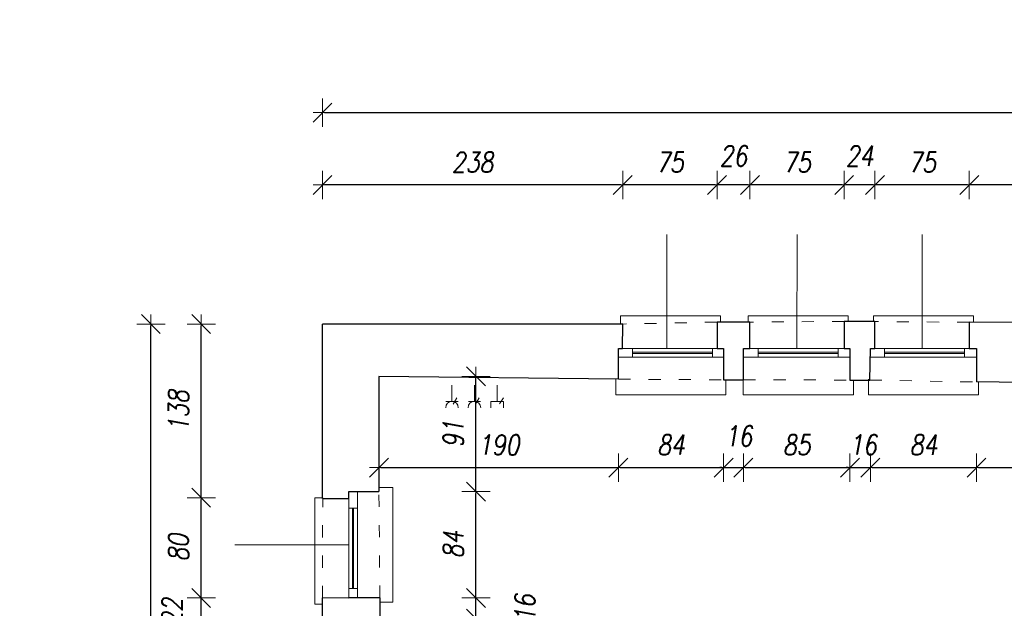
# Model space of a CAD drawing. Header units: millimetres. Extents: x -58431 to 28973, y -32170 to 9431.
# Tile 13 of 54: x -58431 to -50613, y -3993 to 676. Entities that reach past the tile are written whole.
import ezdxf

# ---------------------------------------------------------------- set-up
doc = ezdxf.new("R2010")
doc.units = ezdxf.units.MM
doc.header["$LTSCALE"] = 8
doc.linetypes.add('ACAD_ISO03W100', pattern=[30, 12, -18])
doc.layers.get('Defpoints').update_dxf_attribs({"lineweight": 0})
for name, color, linetype, lineweight in [('A_DIMEN', 7, 'Continuous', 0), ('BAM_OPISY POWIERZCHNI', 40, 'Continuous', 0), ('instalacje', 6, 'Continuous', 0), ('piętro_dzwi i okna', 3, 'Continuous', 0), ('piętro_parapet', 6, 'Continuous', 0), ('piętro_podciąg', 2, 'ACAD_ISO03W100', 0), ('piętro_rzut', 7, 'Continuous', 30), ('piętro_widok', 4, 'Continuous', 0), ('RZUT_wymiarowanie', 2, 'Continuous', 0), ('wymiarowanie', 4, 'Continuous', 0)]:
    doc.layers.add(name, color=color, linetype=linetype, lineweight=lineweight)
doc.styles.add('ROMANS1', font='romans.shx', dxfattribs={"width": 0.8, "oblique": 10})
doc.dimstyles.new('NARCH100', dxfattribs={"dimscale": 100, "dimtxt": 1.6, "dimasz": 0.15, "dimexe": 0, "dimexo": 0, "dimgap": 1, "dimtad": 1, "dimdec": 0, "dimlfac": 0.1, "dimrnd": 1, "dimdsep": 46, "dimtxsty": 'ROMANS1', "dimblk": 'wym', "dimcen": -1.5, "dimse1": 1, "dimse2": 1, "dimclrd": 4, "dimclre": 4, "dimclrt": 3, "dimadec": 0, "dimazin": 0, "dimtfac": 0.04, "dimtdec": 0, "dimtmove": 2, "dimatfit": 3, "dimldrblk": 'wym', "dimfxl": 0, "dimtolj": 1, "dimarcsym": 0})

# ---------------------------------------------------------------- blocks, each defined once
blk = doc.blocks.new('wym')
at = {"layer": 'A_DIMEN', "color": 4, "ltscale": 100}
for p, q in [((0, -7.5), (0, 7.5)), ((-5, -5), (5, 5)), ((-5, 0), (5, 0))]:
    blk.add_line(p, q, dxfattribs=at)
blk = doc.blocks.new('*D173')
at = {"layer": 'Defpoints', "color": 0, "transparency": 16777216}
for p in [(-50891.2, -634.4), (-50891.2, -1723.7), (-48768, -1732.2)]:
    blk.add_point(p, dxfattribs=at)
at = {"layer": 'piętro_widok', "color": 4, "lineweight": -2, "transparency": 16777216}
blk.add_line((-48783, -634.4), (-50876.2, -634.4), dxfattribs=at)
at = {"layer": 'piętro_widok', "color": 4, "lineweight": -2, "transparency": 16777216, "xscale": 15, "yscale": 15, "zscale": 15}
for p, rotation in [((-50891.2, -634.4), 179.9999999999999), ((-48768, -634.4), 359.9999999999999)]:
    blk.add_blockref('wym', p, dxfattribs=dict(at, rotation=rotation))
at = {"layer": 'piętro_widok', "color": 3, "transparency": 16777216, "insert": (-49829.6, -454.4), "char_height": 160, "attachment_point": 5, "style": 'ROMANS1'}
blk.add_mtext('\\A1;212', dxfattribs=at)
blk = doc.blocks.new('*D174')
at = {"layer": 'Defpoints', "color": 0, "transparency": 16777216}
for p in [(-51639.8, -634.4), (-51639.8, -1717.1), (-50891.2, -1723.7)]:
    blk.add_point(p, dxfattribs=at)
at = {"layer": 'piętro_widok', "color": 4, "lineweight": -2, "transparency": 16777216}
blk.add_line((-50906.2, -634.4), (-51624.8, -634.4), dxfattribs=at)
at = {"layer": 'piętro_widok', "color": 4, "lineweight": -2, "transparency": 16777216, "xscale": 15, "yscale": 15, "zscale": 15}
for p, rotation in [((-51639.8, -634.4), 179.9999999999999), ((-50891.2, -634.4), 359.9999999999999)]:
    blk.add_blockref('wym', p, dxfattribs=dict(at, rotation=rotation))
at = {"layer": 'piętro_widok', "color": 3, "transparency": 16777216, "insert": (-51265.5, -454.4), "char_height": 160, "attachment_point": 5, "style": 'ROMANS1'}
blk.add_mtext('\\A1;75', dxfattribs=at)
blk = doc.blocks.new('*D175')
at = {"layer": 'Defpoints', "color": 0, "transparency": 16777216}
for p in [(-51884.1, -634.4), (-51639.8, -1717.1), (-51884.1, -1722.5)]:
    blk.add_point(p, dxfattribs=at)
at = {"layer": 'piętro_widok', "color": 4, "lineweight": -2, "transparency": 16777216}
blk.add_line((-51654.8, -634.4), (-51869.1, -634.4), dxfattribs=at)
at = {"layer": 'piętro_widok', "color": 4, "lineweight": -2, "transparency": 16777216, "xscale": 15, "yscale": 15, "zscale": 15}
for p, rotation in [((-51884.1, -634.4), 179.9999999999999), ((-51639.8, -634.4), 359.9999999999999)]:
    blk.add_blockref('wym', p, dxfattribs=dict(at, rotation=rotation))
at = {"layer": 'piętro_widok', "color": 3, "transparency": 16777216, "insert": (-51761.9, -404.4), "char_height": 160, "attachment_point": 5, "style": 'ROMANS1'}
blk.add_mtext('\\A1;24', dxfattribs=at)
blk = doc.blocks.new('*D176')
at = {"layer": 'Defpoints', "color": 0, "transparency": 16777216}
for p in [(-52632.7, -634.4), (-52632.7, -1722.5), (-51884.1, -1722.5)]:
    blk.add_point(p, dxfattribs=at)
at = {"layer": 'piętro_widok', "color": 4, "lineweight": -2, "transparency": 16777216}
blk.add_line((-51899.1, -634.4), (-52617.7, -634.4), dxfattribs=at)
at = {"layer": 'piętro_widok', "color": 4, "lineweight": -2, "transparency": 16777216, "xscale": 15, "yscale": 15, "zscale": 15}
for p, rotation in [((-52632.7, -634.4), 179.9999999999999), ((-51884.1, -634.4), 359.9999999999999)]:
    blk.add_blockref('wym', p, dxfattribs=dict(at, rotation=rotation))
at = {"layer": 'piętro_widok', "color": 3, "transparency": 16777216, "insert": (-52258.4, -454.4), "char_height": 160, "attachment_point": 5, "style": 'ROMANS1'}
blk.add_mtext('\\A1;75', dxfattribs=at)
blk = doc.blocks.new('*D177')
at = {"layer": 'Defpoints', "color": 0, "transparency": 16777216}
for p in [(-52894.2, -634.4), (-52894.2, -1722.5), (-52632.7, -1722.5)]:
    blk.add_point(p, dxfattribs=at)
at = {"layer": 'piętro_widok', "color": 4, "lineweight": -2, "transparency": 16777216}
blk.add_line((-52647.7, -634.4), (-52879.2, -634.4), dxfattribs=at)
at = {"layer": 'piętro_widok', "color": 4, "lineweight": -2, "transparency": 16777216, "xscale": 15, "yscale": 15, "zscale": 15}
for p, rotation in [((-52894.2, -634.4), 179.9999999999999), ((-52632.7, -634.4), 359.9999999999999)]:
    blk.add_blockref('wym', p, dxfattribs=dict(at, rotation=rotation))
at = {"layer": 'piętro_widok', "color": 3, "transparency": 16777216, "insert": (-52763.4, -404.4), "char_height": 160, "attachment_point": 5, "style": 'ROMANS1'}
blk.add_mtext('\\A1;26', dxfattribs=at)
blk = doc.blocks.new('*D178')
at = {"layer": 'Defpoints', "color": 0, "transparency": 16777216}
for p in [(-53642.8, -634.4), (-53642.8, -1738.3), (-52894.2, -1722.5)]:
    blk.add_point(p, dxfattribs=at)
at = {"layer": 'piętro_widok', "color": 4, "lineweight": -2, "transparency": 16777216}
blk.add_line((-52909.2, -634.4), (-53627.8, -634.4), dxfattribs=at)
at = {"layer": 'piętro_widok', "color": 4, "lineweight": -2, "transparency": 16777216, "xscale": 15, "yscale": 15, "zscale": 15}
for p, rotation in [((-53642.8, -634.4), 179.9999999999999), ((-52894.2, -634.4), 359.9999999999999)]:
    blk.add_blockref('wym', p, dxfattribs=dict(at, rotation=rotation))
at = {"layer": 'piętro_widok', "color": 3, "transparency": 16777216, "insert": (-53268.5, -454.4), "char_height": 160, "attachment_point": 5, "style": 'ROMANS1'}
blk.add_mtext('\\A1;75', dxfattribs=at)
blk = doc.blocks.new('*D179')
at = {"layer": 'Defpoints', "color": 0, "transparency": 16777216}
for p in [(-56027, -634.4), (-56027, -1738.3), (-53642.8, -1738.3)]:
    blk.add_point(p, dxfattribs=at)
at = {"layer": 'piętro_widok', "color": 4, "lineweight": -2, "transparency": 16777216}
blk.add_line((-53657.8, -634.4), (-56012, -634.4), dxfattribs=at)
at = {"layer": 'piętro_widok', "color": 4, "lineweight": -2, "transparency": 16777216, "xscale": 15, "yscale": 15, "zscale": 15}
for p, rotation in [((-56027, -634.4), 179.9999999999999), ((-53642.8, -634.4), 359.9999999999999)]:
    blk.add_blockref('wym', p, dxfattribs=dict(at, rotation=rotation))
at = {"layer": 'piętro_widok', "color": 3, "transparency": 16777216, "insert": (-54834.9, -454.4), "char_height": 160, "attachment_point": 5, "style": 'ROMANS1'}
blk.add_mtext('\\A1;238', dxfattribs=at)
blk = doc.blocks.new('*D371')
at = {"layer": 'Defpoints', "color": 0, "transparency": 16777216}
for p in [(-55748.8, -3911.1), (-54808.6, -3911.1), (-55748.8, -4075.7)]:
    blk.add_point(p, dxfattribs=at)
at = {"layer": 'RZUT_wymiarowanie', "color": 4, "lineweight": -2, "transparency": 16777216}
for p, q in [((-54808.6, -3896.1), (-54808.6, -3881.1)), ((-54808.6, -4075.7), (-54808.6, -3911.1)), ((-54808.6, -4090.7), (-54808.6, -4105.7))]:
    blk.add_line(p, q, dxfattribs=at)
at = {"layer": 'RZUT_wymiarowanie', "color": 4, "lineweight": -2, "transparency": 16777216, "xscale": 15, "yscale": 15, "zscale": 15}
for p, rotation in [((-54808.6, -3911.1), 270), ((-54808.6, -4075.7), 90)]:
    blk.add_blockref('wym', p, dxfattribs=dict(at, rotation=rotation))
at = {"layer": 'RZUT_wymiarowanie', "color": 3, "transparency": 16777216, "insert": (-54418.6, -3993.4), "char_height": 160, "attachment_point": 5, "rotation": 90, "style": 'ROMANS1'}
blk.add_mtext('\\A1;16', dxfattribs=at)
blk = doc.blocks.new('*D372')
at = {"layer": 'Defpoints', "color": 0, "transparency": 16777216}
for p in [(-55748.8, -3067.5), (-54808.6, -3067.5), (-55748.8, -3911.1)]:
    blk.add_point(p, dxfattribs=at)
at = {"layer": 'RZUT_wymiarowanie', "color": 4, "lineweight": -2, "transparency": 16777216}
blk.add_line((-54808.6, -3896.1), (-54808.6, -3082.5), dxfattribs=at)
at = {"layer": 'RZUT_wymiarowanie', "color": 4, "lineweight": -2, "transparency": 16777216, "xscale": 15, "yscale": 15, "zscale": 15}
for p, rotation in [((-54808.6, -3067.5), 90), ((-54808.6, -3911.1), 270)]:
    blk.add_blockref('wym', p, dxfattribs=dict(at, rotation=rotation))
at = {"layer": 'RZUT_wymiarowanie', "color": 3, "transparency": 16777216, "insert": (-54988.6, -3489.3), "char_height": 160, "attachment_point": 5, "rotation": 90, "style": 'ROMANS1'}
blk.add_mtext('\\A1;84', dxfattribs=at)
blk = doc.blocks.new('*D373')
at = {"layer": 'Defpoints', "color": 0, "transparency": 16777216}
for p in [(-55578.6, -2153.2), (-54808.6, -2153.2), (-55748.8, -3067.5)]:
    blk.add_point(p, dxfattribs=at)
at = {"layer": 'RZUT_wymiarowanie', "color": 4, "lineweight": -2, "transparency": 16777216}
blk.add_line((-54808.6, -3052.5), (-54808.6, -2168.2), dxfattribs=at)
at = {"layer": 'RZUT_wymiarowanie', "color": 4, "lineweight": -2, "transparency": 16777216, "xscale": 15, "yscale": 15, "zscale": 15}
for p, rotation in [((-54808.6, -2153.2), 90), ((-54808.6, -3067.5), 270)]:
    blk.add_blockref('wym', p, dxfattribs=dict(at, rotation=rotation))
at = {"layer": 'RZUT_wymiarowanie', "color": 3, "transparency": 16777216, "insert": (-54988.6, -2610.3), "char_height": 160, "attachment_point": 5, "rotation": 90, "style": 'ROMANS1'}
blk.add_mtext('\\A1;91', dxfattribs=at)
blk = doc.blocks.new('*D542')
at = {"layer": 'BAM_OPISY POWIERZCHNI', "color": 4, "lineweight": -2, "transparency": 16777216}
blk.add_line((-56012, -61), (-1471.7, -61), dxfattribs=at)
at = {"layer": 'Defpoints', "color": 0, "transparency": 16777216}
for p in [(-1456.7, -61), (-1456.7, -1693.8), (-56027, -1738.3)]:
    blk.add_point(p, dxfattribs=at)
at = {"layer": 'BAM_OPISY POWIERZCHNI', "color": 4, "lineweight": -2, "transparency": 16777216, "xscale": 15, "yscale": 15, "zscale": 15, "rotation": 179.9999999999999}
blk.add_blockref('wym', (-56027, -61), dxfattribs=at)
at = {"layer": 'BAM_OPISY POWIERZCHNI', "color": 4, "lineweight": -2, "transparency": 16777216, "xscale": 15, "yscale": 15, "zscale": 15}
blk.add_blockref('wym', (-1456.7, -61), dxfattribs=at)
at = {"layer": 'BAM_OPISY POWIERZCHNI', "color": 3, "transparency": 16777216, "insert": (-28741.9, 119), "char_height": 160, "attachment_point": 5, "style": 'ROMANS1'}
blk.add_mtext('\\A1;5457', dxfattribs=at)
blk = doc.blocks.new('*D597')
at = {"layer": 'BAM_OPISY POWIERZCHNI', "color": 4, "lineweight": -2, "transparency": 16777216}
blk.add_line((-55563.6, -2877.1), (-53692.2, -2877.1), dxfattribs=at)
at = {"layer": 'Defpoints', "color": 0, "transparency": 16777216}
for p in [(-55578.6, -2153.2), (-53677.2, -2175.5), (-53677.2, -2877.1)]:
    blk.add_point(p, dxfattribs=at)
at = {"layer": 'BAM_OPISY POWIERZCHNI', "color": 4, "lineweight": -2, "transparency": 16777216, "xscale": 15, "yscale": 15, "zscale": 15, "rotation": 179.9999999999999}
blk.add_blockref('wym', (-55578.6, -2877.1), dxfattribs=at)
at = {"layer": 'BAM_OPISY POWIERZCHNI', "color": 4, "lineweight": -2, "transparency": 16777216, "xscale": 15, "yscale": 15, "zscale": 15}
blk.add_blockref('wym', (-53677.2, -2877.1), dxfattribs=at)
at = {"layer": 'BAM_OPISY POWIERZCHNI', "color": 3, "transparency": 16777216, "insert": (-54627.9, -2697.1), "char_height": 160, "attachment_point": 5, "style": 'ROMANS1'}
blk.add_mtext('\\A1;190', dxfattribs=at)
blk = doc.blocks.new('*D598')
at = {"layer": 'BAM_OPISY POWIERZCHNI', "color": 4, "lineweight": -2, "transparency": 16777216}
blk.add_line((-53662.2, -2877.1), (-52856.5, -2877.1), dxfattribs=at)
at = {"layer": 'Defpoints', "color": 0, "transparency": 16777216}
for p in [(-53677.2, -2175.5), (-52841.5, -2180.6), (-52841.5, -2877.1)]:
    blk.add_point(p, dxfattribs=at)
at = {"layer": 'BAM_OPISY POWIERZCHNI', "color": 4, "lineweight": -2, "transparency": 16777216, "xscale": 15, "yscale": 15, "zscale": 15, "rotation": 179.9999999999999}
blk.add_blockref('wym', (-53677.2, -2877.1), dxfattribs=at)
at = {"layer": 'BAM_OPISY POWIERZCHNI', "color": 4, "lineweight": -2, "transparency": 16777216, "xscale": 15, "yscale": 15, "zscale": 15}
blk.add_blockref('wym', (-52841.5, -2877.1), dxfattribs=at)
at = {"layer": 'BAM_OPISY POWIERZCHNI', "color": 3, "transparency": 16777216, "insert": (-53259.4, -2697.1), "char_height": 160, "attachment_point": 5, "style": 'ROMANS1'}
blk.add_mtext('\\A1;84', dxfattribs=at)
blk = doc.blocks.new('*D599')
at = {"layer": 'BAM_OPISY POWIERZCHNI', "color": 4, "lineweight": -2, "transparency": 16777216}
for p, q in [((-52856.5, -2877.1), (-52871.5, -2877.1)), ((-52841.5, -2877.1), (-52684.6, -2877.1)), ((-52669.6, -2877.1), (-52654.6, -2877.1))]:
    blk.add_line(p, q, dxfattribs=at)
at = {"layer": 'Defpoints', "color": 0, "transparency": 16777216}
for p in [(-52841.5, -2180.6), (-52684.6, -2180.3), (-52684.6, -2877.1)]:
    blk.add_point(p, dxfattribs=at)
at = {"layer": 'BAM_OPISY POWIERZCHNI', "color": 4, "lineweight": -2, "transparency": 16777216, "xscale": 15, "yscale": 15, "zscale": 15}
for p, rotation in [((-52841.5, -2877.1), 359.9999999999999), ((-52684.6, -2877.1), 179.9999999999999)]:
    blk.add_blockref('wym', p, dxfattribs=dict(at, rotation=rotation))
at = {"layer": 'BAM_OPISY POWIERZCHNI', "color": 3, "transparency": 16777216, "insert": (-52723.1, -2626.6), "char_height": 160, "attachment_point": 5, "style": 'ROMANS1'}
blk.add_mtext('\\A1;16', dxfattribs=at)
blk = doc.blocks.new('*D600')
at = {"layer": 'BAM_OPISY POWIERZCHNI', "color": 4, "lineweight": -2, "transparency": 16777216}
blk.add_line((-52669.6, -2877.1), (-51853.4, -2877.1), dxfattribs=at)
at = {"layer": 'Defpoints', "color": 0, "transparency": 16777216}
for p in [(-51838.4, -2002), (-52684.6, -2180.3), (-51838.4, -2877.1)]:
    blk.add_point(p, dxfattribs=at)
at = {"layer": 'BAM_OPISY POWIERZCHNI', "color": 4, "lineweight": -2, "transparency": 16777216, "xscale": 15, "yscale": 15, "zscale": 15, "rotation": 179.9999999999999}
blk.add_blockref('wym', (-52684.6, -2877.1), dxfattribs=at)
at = {"layer": 'BAM_OPISY POWIERZCHNI', "color": 4, "lineweight": -2, "transparency": 16777216, "xscale": 15, "yscale": 15, "zscale": 15}
blk.add_blockref('wym', (-51838.4, -2877.1), dxfattribs=at)
at = {"layer": 'BAM_OPISY POWIERZCHNI', "color": 3, "transparency": 16777216, "insert": (-52261.5, -2697.1), "char_height": 160, "attachment_point": 5, "style": 'ROMANS1'}
blk.add_mtext('\\A1;85', dxfattribs=at)
blk = doc.blocks.new('*D601')
at = {"layer": 'BAM_OPISY POWIERZCHNI', "color": 4, "lineweight": -2, "transparency": 16777216}
for p, q in [((-51853.4, -2877.1), (-51868.4, -2877.1)), ((-51838.4, -2877.1), (-51676, -2877.1)), ((-51661, -2877.1), (-51646, -2877.1))]:
    blk.add_line(p, q, dxfattribs=at)
at = {"layer": 'Defpoints', "color": 0, "transparency": 16777216}
for p in [(-51838.4, -2002), (-51676, -2002), (-51676, -2877.1)]:
    blk.add_point(p, dxfattribs=at)
at = {"layer": 'BAM_OPISY POWIERZCHNI', "color": 4, "lineweight": -2, "transparency": 16777216, "xscale": 15, "yscale": 15, "zscale": 15}
for p, rotation in [((-51838.4, -2877.1), 359.9999999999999), ((-51676, -2877.1), 179.9999999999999)]:
    blk.add_blockref('wym', p, dxfattribs=dict(at, rotation=rotation))
at = {"layer": 'BAM_OPISY POWIERZCHNI', "color": 3, "transparency": 16777216, "insert": (-51734.5, -2696.8), "char_height": 160, "attachment_point": 5, "style": 'ROMANS1'}
blk.add_mtext('\\A1;16', dxfattribs=at)
blk = doc.blocks.new('*D602')
at = {"layer": 'BAM_OPISY POWIERZCHNI', "color": 4, "lineweight": -2, "transparency": 16777216}
blk.add_line((-51661, -2877.1), (-50848.9, -2877.1), dxfattribs=at)
at = {"layer": 'Defpoints', "color": 0, "transparency": 16777216}
for p in [(-51676, -2002), (-50833.9, -2002), (-50833.9, -2877.1)]:
    blk.add_point(p, dxfattribs=at)
at = {"layer": 'BAM_OPISY POWIERZCHNI', "color": 4, "lineweight": -2, "transparency": 16777216, "xscale": 15, "yscale": 15, "zscale": 15, "rotation": 179.9999999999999}
blk.add_blockref('wym', (-51676, -2877.1), dxfattribs=at)
at = {"layer": 'BAM_OPISY POWIERZCHNI', "color": 4, "lineweight": -2, "transparency": 16777216, "xscale": 15, "yscale": 15, "zscale": 15}
blk.add_blockref('wym', (-50833.9, -2877.1), dxfattribs=at)
at = {"layer": 'BAM_OPISY POWIERZCHNI', "color": 3, "transparency": 16777216, "insert": (-51255, -2697.1), "char_height": 160, "attachment_point": 5, "style": 'ROMANS1'}
blk.add_mtext('\\A1;84', dxfattribs=at)
blk = doc.blocks.new('*D547')
at = {"layer": 'BAM_OPISY POWIERZCHNI', "color": 4, "lineweight": -2, "transparency": 16777216}
blk.add_line((-50818.9, -2877.1), (-49947.5, -2877.1), dxfattribs=at)
at = {"layer": 'Defpoints', "color": 0, "transparency": 16777216}
for p in [(-50833.9, -2002), (-49932.5, -2209.2), (-49932.5, -2877.1)]:
    blk.add_point(p, dxfattribs=at)
at = {"layer": 'BAM_OPISY POWIERZCHNI', "color": 4, "lineweight": -2, "transparency": 16777216, "xscale": 15, "yscale": 15, "zscale": 15, "rotation": 179.9999999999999}
blk.add_blockref('wym', (-50833.9, -2877.1), dxfattribs=at)
at = {"layer": 'BAM_OPISY POWIERZCHNI', "color": 4, "lineweight": -2, "transparency": 16777216, "xscale": 15, "yscale": 15, "zscale": 15}
blk.add_blockref('wym', (-49932.5, -2877.1), dxfattribs=at)
at = {"layer": 'BAM_OPISY POWIERZCHNI', "color": 3, "transparency": 16777216, "insert": (-50383.2, -2697.1), "char_height": 160, "attachment_point": 5, "style": 'ROMANS1'}
blk.add_mtext('\\A1;90', dxfattribs=at)
blk = doc.blocks.new('*D847')
at = {"layer": 'BAM_OPISY POWIERZCHNI', "color": 4, "lineweight": -2, "transparency": 16777216}
for p, q in [((-56990, -3896.2), (-56990, -3881.2)), ((-56990, -4132.9), (-56990, -3911.2)), ((-56990, -4147.9), (-56990, -4162.9))]:
    blk.add_line(p, q, dxfattribs=at)
at = {"layer": 'Defpoints', "color": 0, "transparency": 16777216}
for p in [(-56990, -3911.2), (-56028.2, -3911.2), (-56028.2, -4132.9)]:
    blk.add_point(p, dxfattribs=at)
at = {"layer": 'BAM_OPISY POWIERZCHNI', "color": 4, "lineweight": -2, "transparency": 16777216, "xscale": 15, "yscale": 15, "zscale": 15}
for p, rotation in [((-56990, -3911.2), 270), ((-56990, -4132.9), 90)]:
    blk.add_blockref('wym', p, dxfattribs=dict(at, rotation=rotation))
at = {"layer": 'BAM_OPISY POWIERZCHNI', "color": 3, "transparency": 16777216, "insert": (-57220, -4022), "char_height": 160, "attachment_point": 5, "rotation": 90, "style": 'ROMANS1'}
blk.add_mtext('\\A1;22', dxfattribs=at)
blk = doc.blocks.new('*D848')
at = {"layer": 'BAM_OPISY POWIERZCHNI', "color": 4, "lineweight": -2, "transparency": 16777216}
blk.add_line((-56990, -3896.2), (-56990, -3131.1), dxfattribs=at)
at = {"layer": 'Defpoints', "color": 0, "transparency": 16777216}
for p in [(-56990, -3116.1), (-56024.7, -3116.1), (-56028.2, -3911.2)]:
    blk.add_point(p, dxfattribs=at)
at = {"layer": 'BAM_OPISY POWIERZCHNI', "color": 4, "lineweight": -2, "transparency": 16777216, "xscale": 15, "yscale": 15, "zscale": 15}
for p, rotation in [((-56990, -3116.1), 90), ((-56990, -3911.2), 270)]:
    blk.add_blockref('wym', p, dxfattribs=dict(at, rotation=rotation))
at = {"layer": 'BAM_OPISY POWIERZCHNI', "color": 3, "transparency": 16777216, "insert": (-57170, -3513.7), "char_height": 160, "attachment_point": 5, "rotation": 90, "style": 'ROMANS1'}
blk.add_mtext('\\A1;80', dxfattribs=at)
blk = doc.blocks.new('*D849')
at = {"layer": 'BAM_OPISY POWIERZCHNI', "color": 4, "lineweight": -2, "transparency": 16777216}
blk.add_line((-56990, -3101.1), (-56990, -1753.3), dxfattribs=at)
at = {"layer": 'Defpoints', "color": 0, "transparency": 16777216}
for p in [(-56990, -1738.3), (-56027, -1738.3), (-56024.7, -3116.1)]:
    blk.add_point(p, dxfattribs=at)
at = {"layer": 'BAM_OPISY POWIERZCHNI', "color": 4, "lineweight": -2, "transparency": 16777216, "xscale": 15, "yscale": 15, "zscale": 15}
for p, rotation in [((-56990, -1738.3), 90), ((-56990, -3116.1), 270)]:
    blk.add_blockref('wym', p, dxfattribs=dict(at, rotation=rotation))
at = {"layer": 'BAM_OPISY POWIERZCHNI', "color": 3, "transparency": 16777216, "insert": (-57170, -2427.2), "char_height": 160, "attachment_point": 5, "rotation": 90, "style": 'ROMANS1'}
blk.add_mtext('\\A1;138', dxfattribs=at)
blk = doc.blocks.new('*D850')
at = {"layer": 'BAM_OPISY POWIERZCHNI', "color": 4, "lineweight": -2, "transparency": 16777216}
blk.add_line((-57390, -26246.6), (-57390, -1753.3), dxfattribs=at)
at = {"layer": 'Defpoints', "color": 0, "transparency": 16777216}
for p in [(-57390, -1738.3), (-56027, -1738.3), (-56057.1, -26261.6)]:
    blk.add_point(p, dxfattribs=at)
at = {"layer": 'BAM_OPISY POWIERZCHNI', "color": 4, "lineweight": -2, "transparency": 16777216, "xscale": 15, "yscale": 15, "zscale": 15}
for p, rotation in [((-57390, -1738.3), 90), ((-57390, -26261.6), 270)]:
    blk.add_blockref('wym', p, dxfattribs=dict(at, rotation=rotation))
at = {"layer": 'BAM_OPISY POWIERZCHNI', "color": 3, "transparency": 16777216, "insert": (-57570, -13999.9), "char_height": 160, "attachment_point": 5, "rotation": 90, "style": 'ROMANS1'}
blk.add_mtext('\\A1;2452', dxfattribs=at)

msp = doc.modelspace()

# ---------------------------------------------------------------- linework, layer by layer
at = {"layer": 'instalacje'}
for points in [[(-54998.6, -2351.8), (-54998.6, -2223.8)], [(-54820.7, -2351.8), (-54820.7, -2223.8)], [(-54638.6, -2351.8), (-54638.6, -2223.8)], [(-54990, -2373.4), (-54960.1, -2323.7)], [(-54812, -2373.4), (-54782.1, -2323.7)], [(-54620.5, -2372.5), (-54590.6, -2322.7)], [(-54950.7, -2351.8), (-55046.6, -2351.8)], [(-54772.7, -2351.8), (-54868.6, -2351.8)], [(-54688.9, -2351.8), (-54588.4, -2351.8)], [(-54688.9, -2402), (-54688.9, -2351.8)], [(-54588.4, -2402), (-54588.4, -2351.8)]]:
    msp.add_lwpolyline(points, dxfattribs=at)
for centre in [(-54998.6, -2402), (-54820.7, -2402)]:
    msp.add_arc(centre, 50.2, 360, 180, dxfattribs=at)
at = {"layer": 'piętro_dzwi i okna'}
for points in [[(-53644, -1932.1), (-52894.1, -1932.5)], [(-53564.9, -2002), (-53564.9, -1932)], [(-52929.3, -2002), (-52929.3, -1932)], [(-52634.1, -1932.3), (-51884.1, -1932)], [(-52568.5, -2002), (-52568.5, -1932)], [(-51932.9, -2002), (-51932.9, -1932)], [(-51641.2, -1932.1), (-50891.2, -1932)], [(-51565.1, -2002), (-51565.1, -1932)], [(-50929.6, -2002), (-50929.6, -1932)], [(-53677.2, -2002), (-52841.5, -2002)], [(-53564.9, -1961.7), (-52929.3, -1961.7)], [(-53564.9, -1971.3), (-52929.3, -1971.3)], [(-52684.6, -2002), (-51838.4, -2002)], [(-52568.5, -1961.7), (-51932.9, -1961.7)], [(-52568.5, -1971.3), (-51932.9, -1971.3)], [(-51676, -2002), (-50833.9, -2002)], [(-51565.1, -1961.7), (-50929.6, -1961.7)], [(-51565.1, -1971.3), (-50929.6, -1971.3)], [(-55818.7, -3912.5), (-55818.7, -3067.5)], [(-55748.8, -3911.1), (-55748.8, -3067.5)], [(-55748.8, -3200.3), (-55818.8, -3200.3)], [(-55789, -3835.9), (-55789, -3200.3)], [(-55779.5, -3835.9), (-55779.5, -3200.3)], [(-55748.8, -3835.9), (-55818.8, -3835.9)]]:
    msp.add_lwpolyline(points, dxfattribs=at)
at = {"layer": 'piętro_parapet'}
for points in [[(-53659.6, -1738.3), (-53659.6, -1673.3), (-52866.1, -1673.3), (-52866.1, -1722.5)], [(-52645.6, -1722.5), (-52645.6, -1673.3), (-51852.2, -1673.3), (-51852.2, -1717.1)], [(-51650.7, -1717.1), (-51650.7, -1673.3), (-50857.3, -1673.3), (-50857.3, -1723.7)], [(-52677.2, -1932.1), (-52677.2, -1932.1)], [(-53698.4, -2175.2), (-53698.4, -2300.9), (-52823.9, -2300.9), (-52824.2, -2180.6)], [(-52685.5, -2175.2), (-52685.5, -2300.9), (-51811, -2300.9), (-51811.2, -2180.6)], [(-51692.5, -2175.2), (-51692.5, -2300.9), (-50818, -2300.9), (-50818.2, -2198)], [(-55571.3, -3943.8), (-55469.5, -3943.8), (-55469.5, -3035.3), (-55578.6, -3035.5)], [(-56028.2, -3961.1), (-56088.2, -3961.1), (-56088.2, -3115.9), (-56027, -3116.1)]]:
    msp.add_lwpolyline(points, dxfattribs=at)
at = {"layer": 'piętro_podciąg'}
for points in [[(-51884.1, -1717.1), (-52632.7, -1722.5)], [(-50891.2, -1723.7), (-51639.8, -1718.8)], [(-52894.2, -1722.5), (-53642.8, -1738.3)], [(-53677.2, -2175.5), (-52841.5, -2180.6)], [(-52684.6, -2180.3), (-51838.4, -2182.8)], [(-51681.9, -2182.8), (-50833.9, -2197.8)], [(-56028.2, -3911.2), (-56024.7, -3116.1)], [(-55571.3, -3909.4), (-55578.6, -3067.5)]]:
    msp.add_lwpolyline(points, dxfattribs=at)
at = {"layer": 'piętro_rzut'}
for p, q in [((-53644, -1932.1, -1869.9), (-53642.8, -1738.3, -1869.9)), ((-53677.2, -1932), (-53644, -1931.6)), ((-53677.2, -2175.5), (-53677.2, -1932))]:
    msp.add_line(p, q, dxfattribs=at)
for points in [[(-51884.1, -1722.5), (-51884.1, -1932), (-51838.4, -1932), (-51838.4, -2182.8), (-51681.9, -2182.8), (-51676, -1932), (-51641.2, -1932), (-51639.8, -1717.1)], [(-51639.8, -1717.1), (-51884.1, -1717.1), (-51884.1, -1722.5)], [(-53642.8, -1738.3), (-56027, -1738.3)], [(-56027, -3121.6), (-56027, -1738.3)], [(-52632.7, -1722.5), (-52894.2, -1722.5), (-52894.2, -1932.3), (-52841.5, -1932.3), (-52841.5, -2180.6), (-52684.6, -2180.3), (-52684.6, -1932.1), (-52634.1, -1932.1), (-52632.7, -1722.5)], [(-50891.2, -1723.7), (-50891.2, -1932), (-50833.9, -1932), (-50833.9, -2197.8)], [(-49407.2, -1732.2), (-50891.2, -1723.7)], [(-53677.2, -2175.5), (-55578.6, -2153.2), (-55578.6, -3067.5)], [(-49832.1, -2451.7), (-49932.5, -2451.7), (-49932.5, -2209.2), (-50833.9, -2197.8)], [(-56027, -3121.6), (-55818.7, -3121.6), (-55818.7, -3067.5), (-55578.6, -3067.5)], [(-55571.3, -3909.4), (-55818.7, -3911.7), (-55818.7, -3912.5), (-56028.2, -3911.2)], [(-56028.2, -4132.9), (-56028.2, -3911.2)], [(-55571.3, -3909.4), (-55571.3, -4075.7)]]:
    msp.add_lwpolyline(points, dxfattribs=at)
at = {"layer": 'wymiarowanie'}
for points in [[(-53292, -1932.6), (-53291.5, -1027.2)], [(-52259.1, -1932.4), (-52258.5, -1027)], [(-51266.2, -1932.3), (-51265.6, -1026.9)], [(-56724.2, -3489.5), (-55818.7, -3490)]]:
    msp.add_lwpolyline(points, dxfattribs=at)

# ---------------------------------------------------------------- dimensions: what is measured, and where the dimension line sits
at = {"layer": 'BAM_OPISY POWIERZCHNI'}
for base, p1, p2, picture, middle in [((-1456.7, -61), (-56027, -1738.3), (-1456.7, -1693.8), '*D542', (-28741.9, 119)), ((-51838.4, -2877.1), (-52684.6, -2180.3), (-51838.4, -2002), '*D600', (-52261.5, -2697.1)), ((-50833.9, -2877.1), (-51676, -2002), (-50833.9, -2002), '*D602', (-51255, -2697.1)), ((-49932.5, -2877.1), (-50833.9, -2002), (-49932.5, -2209.2), '*D547', (-50383.2, -2697.1)), ((-53677.2, -2877.1), (-55578.6, -2153.2), (-53677.2, -2175.5), '*D597', (-54627.9, -2697.1)), ((-52841.5, -2877.1), (-53677.2, -2175.5), (-52841.5, -2180.6), '*D598', (-53259.4, -2697.1))]:
    dim = msp.add_linear_dim(base=base, p1=p1, p2=p2, dimstyle='NARCH100', dxfattribs=at)
    dim.commit()
    dim.dimension.update_dxf_attribs({"geometry": picture, "text_midpoint": middle})
for base, p1, p2, picture, middle in [((-57390, -1738.3), (-56057.1, -26261.6), (-56027, -1738.3), '*D850', (-57570, -13999.9)), ((-56990, -1738.3), (-56024.7, -3116.1), (-56027, -1738.3), '*D849', (-57170, -2427.2)), ((-56990, -3116.1), (-56028.2, -3911.2), (-56024.7, -3116.1), '*D848', (-57170, -3513.7)), ((-56990, -3911.2), (-56028.2, -4132.9), (-56028.2, -3911.2), '*D847', (-57220, -4022))]:
    dim = msp.add_linear_dim(base=base, p1=p1, p2=p2, angle=90, dimstyle='NARCH100', dxfattribs=at)
    dim.commit()
    dim.dimension.update_dxf_attribs({"geometry": picture, "text_midpoint": middle})
for base, p1, p2, picture, middle in [((-51676, -2877.1), (-51838.4, -2002), (-51676, -2002), '*D601', (-51734.5, -2696.8)), ((-52684.6, -2877.1), (-52841.5, -2180.6), (-52684.6, -2180.3), '*D599', (-52723.1, -2626.6))]:
    dim = msp.add_linear_dim(base=base, p1=p1, p2=p2, dimstyle='NARCH100', dxfattribs=at)
    dim.commit()
    dim.dimension.update_dxf_attribs({"geometry": picture, "text_midpoint": middle, "dimtype": 160})
at = {"layer": 'piętro_widok'}
for base, p1, p2, picture, middle in [((-52894.2, -634.4), (-52632.7, -1722.5), (-52894.2, -1722.5), '*D177', (-52763.4, -404.4)), ((-51884.1, -634.4), (-51639.8, -1717.1), (-51884.1, -1722.5), '*D175', (-51761.9, -404.4)), ((-56027, -634.4), (-53642.8, -1738.3), (-56027, -1738.3), '*D179', (-54834.9, -454.4)), ((-53642.8, -634.4), (-52894.2, -1722.5), (-53642.8, -1738.3), '*D178', (-53268.5, -454.4)), ((-52632.7, -634.4), (-51884.1, -1722.5), (-52632.7, -1722.5), '*D176', (-52258.4, -454.4)), ((-51639.8, -634.4), (-50891.2, -1723.7), (-51639.8, -1717.1), '*D174', (-51265.5, -454.4)), ((-50891.2, -634.4), (-48768, -1732.2), (-50891.2, -1723.7), '*D173', (-49829.6, -454.4))]:
    dim = msp.add_linear_dim(base=base, p1=p1, p2=p2, dimstyle='NARCH100', dxfattribs=at)
    dim.commit()
    dim.dimension.update_dxf_attribs({"geometry": picture, "text_midpoint": middle})
at = {"layer": 'RZUT_wymiarowanie'}
for base, p1, p2, picture, middle in [((-54808.6, -2153.2), (-55748.8, -3067.5), (-55578.6, -2153.2), '*D373', (-54988.6, -2610.3)), ((-54808.6, -3067.5), (-55748.8, -3911.1), (-55748.8, -3067.5), '*D372', (-54988.6, -3489.3)), ((-54808.6, -3911.1), (-55748.8, -4075.7), (-55748.8, -3911.1), '*D371', (-54418.6, -3993.4))]:
    dim = msp.add_linear_dim(base=base, p1=p1, p2=p2, angle=90, dimstyle='NARCH100', dxfattribs=at)
    dim.commit()
    dim.dimension.update_dxf_attribs({"geometry": picture, "text_midpoint": middle})

doc.saveas('drawing.dxf')
